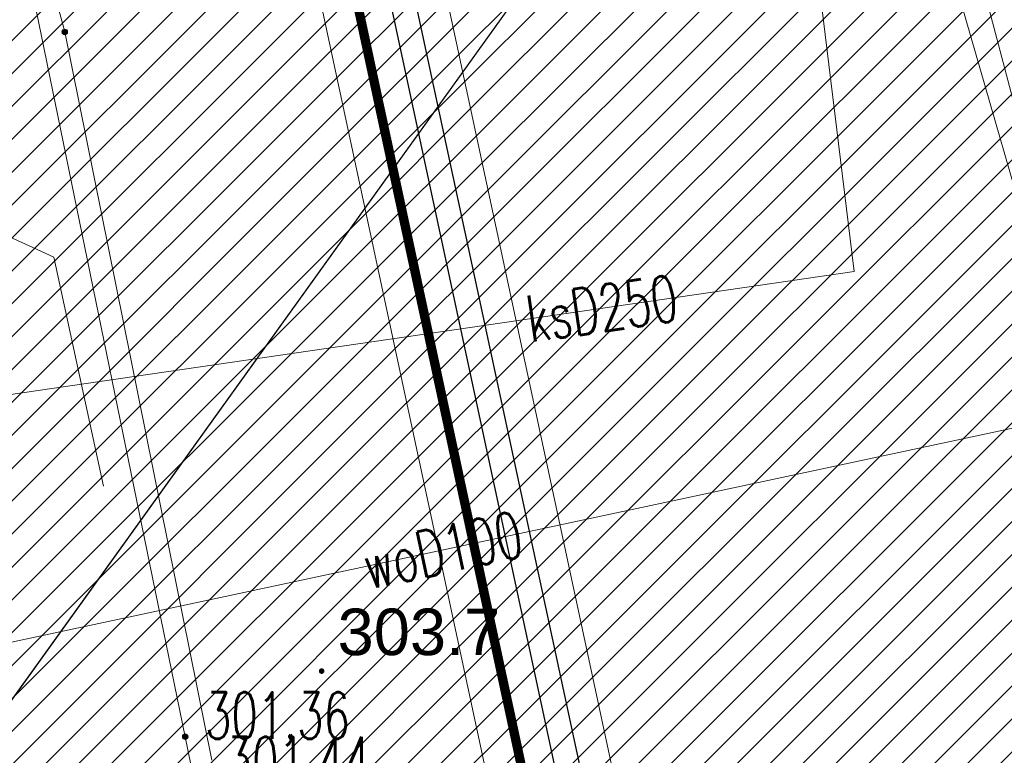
# Model space of a CAD drawing. Header units: metres. Extents: x 6567444 to 13135881, y 5574237 to 11149086.
# Tile 88 of 212: x 6567836 to 6567851, y 5574503 to 5574515. Entities that reach past the tile are written whole.
import ezdxf
from ezdxf.enums import TextEntityAlignment as Align

# ---------------------------------------------------------------- set-up
doc = ezdxf.new("R2010")
doc.units = ezdxf.units.M
doc.linetypes.add('_MDCP$0$L_2_50', pattern=[2.5, 2, -0.5])
doc.linetypes.add('GE.I.6640.1.468.2024_MDCP_dodatkowe pomiary_12.03.2026$0$L_2_50', pattern=[2.5, 2, -0.5])
for name, color, linetype, lineweight in [('_MDCP$0$GES_PrzewodCieplowniczy', 212, 'Continuous', 18), ('_MDCP$0$GES_PrzewodElektroenergetyczny', 1, 'Continuous', 18), ('_MDCP$0$GES_PrzewodElektroenergetyczny_Projektowany', 7, 'Continuous', 18), ('_MDCP$0$GES_Rzedna', 7, 'Continuous', 18), ('_MDCP$0$OTRN', 7, 'Continuous', 13), ('_MDCP$1$GES_PrzewodKanalizacyjny', 36, 'Continuous', 18), ('_MDCP$1$GES_PrzewodWodociagowy', 5, 'Continuous', 18), ('_Tt_DO_LIKWIDACJI', 7, 'Continuous', 20), ('GE.I.6640.1.468.2024_MDCP_dodatkowe pomiary_12.03.2026$0$GES_PrzewodCieplowniczy', 212, 'Continuous', 18), ('GE.I.6640.1.468.2024_MDCP_dodatkowe pomiary_12.03.2026$0$GES_PrzewodElektroenergetyczny', 1, 'Continuous', 18), ('GE.I.6640.1.468.2024_MDCP_dodatkowe pomiary_12.03.2026$0$GES_PrzewodElektroenergetyczny_Projektowany', 7, 'Continuous', 18), ('GE.I.6640.1.468.2024_MDCP_dodatkowe pomiary_12.03.2026$0$GES_PrzewodKanalizacyjny', 36, 'Continuous', 18), ('GE.I.6640.1.468.2024_MDCP_dodatkowe pomiary_12.03.2026$0$GES_PrzewodWodociagowy', 5, 'Continuous', 18), ('GE.I.6640.1.468.2024_MDCP_dodatkowe pomiary_12.03.2026$0$GES_Rzedna', 7, 'Continuous', 18), ('GE.I.6640.1.468.2024_MDCP_dodatkowe pomiary_12.03.2026$0$OTRN', 7, 'Continuous', 13), ('PT-IE-001 PZT - instal. elektr XREFF$0$SEL_do_likwidacji', 1, 'PT-IE-001 PZT - instal. elektr XREFF$0$likwidacja1', 15), ('PT-IE-001 PZT - instal. elektr XREFF$0$SEL_sieci_kable_nN', 1, 'PT-IE-001 PZT - instal. elektr XREFF$0$SEL_eN', 30), ('PT-IE-001 PZT - instal. elektr XREFF$0$SEN_kanalizacja_kablowa', 30, 'PT-IE-001 PZT - instal. elektr XREFF$0$SEN_t', 20)]:
    doc.layers.add(name, color=color, linetype=linetype, lineweight=lineweight)
for name, color, linetype in [('_MDCP$0$OTRN_O', 7, 'Continuous'), ('FORMA - Arch 01 - PZT 1 Strefy', 7, 'Continuous'), ('GE.I.6640.1.468.2024_MDCP_dodatkowe pomiary_12.03.2026$0$OTRN_O', 7, 'Continuous')]:
    doc.layers.add(name, color=color, linetype=linetype)
doc.layers.add('PT-IE-001 PZT - instal. elektr XREFF$0$SEL_sieci_kable_nN_oswietlenie', color=7, linetype='PT-IE-001 PZT - instal. elektr XREFF$0$SEL_eNN', lineweight=30, true_color=0xff7a7a)
doc.styles.add('_MDCP$0$BDOT', font='arial.ttf', dxfattribs={"width": 0.9})
doc.styles.add('_MDCP$0$STANDARD', font='simplex.shx')
doc.styles.add('GE.I.6640.1.468.2024_MDCP_dodatkowe pomiary_12.03.2026$0$BDOT', font='arial.ttf', dxfattribs={"width": 0.9})
doc.styles.add('GE.I.6640.1.468.2024_MDCP_dodatkowe pomiary_12.03.2026$0$STANDARD', font='simplex.shx')
doc.styles.add('PT-IE-001 PZT - instal. elektr XREFF$0$ARIAL', font='ARIALN.TTF', dxfattribs={"width": 0.8})
doc.styles.add('PT-IE-001 PZT - instal. elektr XREFF$0$ROMANS', font='ARIALN.TTF', dxfattribs={"width": 0.8})
doc.styles.add('ROMANS', font='romans.shx', dxfattribs={"width": 0.9})
doc.linetypes.add('likwidacja1', pattern='A,0,-1,["X",ROMANS,S=0.6,R=0,X=-0.1,Y=-0.3],-1', length=2)
doc.linetypes.add('PT-IE-001 PZT - instal. elektr XREFF$0$likwidacja1', pattern='A,0,-1,["X",PT-IE-001 PZT - instal. elektr XREFF$0$ROMANS,S=0.6,R=0,X=-0.1,Y=-0.3],-1', length=2)
doc.linetypes.add('PT-IE-001 PZT - instal. elektr XREFF$0$SEL_eN', pattern='A,5,["eN",PT-IE-001 PZT - instal. elektr XREFF$0$ARIAL,S=1,R=0,X=1.8,Y=0.25],5', length=10)
doc.linetypes.add('PT-IE-001 PZT - instal. elektr XREFF$0$SEL_eNN', pattern='A,5,["eNN",PT-IE-001 PZT - instal. elektr XREFF$0$ARIAL,S=1,R=0,X=1.45,Y=0.25],5', length=10)
doc.linetypes.add('PT-IE-001 PZT - instal. elektr XREFF$0$SEN_t', pattern='A,5,["t",PT-IE-001 PZT - instal. elektr XREFF$0$ARIAL,S=1,R=0,X=2.1,Y=0.25],5', length=10)
pattern_1 = [(45, (0, 0), (-0.265165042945, 0.265165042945), [])]

# ---------------------------------------------------------------- blocks, each defined once
blk = doc.blocks.new('_MDCP$0$other_SUPS01_02')
at = {"linetype": 'Continuous', "lineweight": 13}
blk.add_hatch(color=0, dxfattribs=at).paths.add_polyline_path([(0, -0.091, 1), (0, 0.091, 1)])
at = {"color": 0, "linetype": 'Continuous', "lineweight": 13}
blk.add_circle((0, 0), 0.0906, dxfattribs=at)
blk = doc.blocks.new('_MDCP$0$OTRN')
at = {"layer": '_MDCP$0$OTRN', "color": 0, "const_width": 0.09}
blk.add_lwpolyline([(-0.045, 0, 1), (0.045, 0, 1)], format="xyb", close=True, dxfattribs=at)
at = {"layer": '_MDCP$0$OTRN_O', "color": 0, "style": '_MDCP$0$BDOT'}
blk.add_attdef('RZEDNA', (0.514, 0.515), '', height=1.5, dxfattribs=at)
blk = doc.blocks.new('_MDCP')
at = {"layer": '_MDCP$0$GES_PrzewodCieplowniczy', "color": 212, "linetype": 'Continuous', "lineweight": 18}
for points in [[(6567835.395, 5574577.254), (6567835.56, 5574576.27), (6567841.12, 5574549.13), (6567842.56, 5574542.47), (6567842.66, 5574541.85), (6567842.59, 5574541.6), (6567842.37, 5574541.42), (6567841.76, 5574541.31), (6567832.56, 5574539.84), (6567831.99, 5574539.72), (6567831.81, 5574539.63), (6567831.65, 5574539.49), (6567831.8, 5574538.65), (6567833.77, 5574527.9), (6567835.97, 5574516.03), (6567836.07, 5574515.32), (6567836.27, 5574514.58), (6567838.64, 5574502.84)], [(6567840.21, 5574493.42), (6567838.21, 5574503.22), (6567835.81, 5574514.93), (6567835.68, 5574515.72), (6567835.53, 5574516.45), (6567833.32, 5574528.21), (6567831.32, 5574539.11), (6567831.19, 5574539.86), (6567831.31, 5574540.06), (6567831.53, 5574540.16), (6567832.13, 5574540.28), (6567841.07, 5574541.69), (6567841.7, 5574541.79), (6567841.9, 5574541.97), (6567842.01, 5574542.23), (6567841.92, 5574542.82), (6567840.56, 5574549.05), (6567834.9, 5574576.29), (6567834.74, 5574576.8), (6567834.714, 5574577.126)]]:
    blk.add_lwpolyline(points, dxfattribs=at)
at = {"layer": '_MDCP$0$GES_PrzewodElektroenergetyczny', "color": 1, "linetype": 'Continuous', "lineweight": 18, "flags": 128}
blk.add_lwpolyline([(6567839.429, 5574557.634), (6567843.814, 5574538.959), (6567847.225, 5574531.413), (6567849.054, 5574530.594), (6567849.634, 5574529.929), (6567849.99, 5574528.845), (6567850.111, 5574525.986), (6567849.4, 5574523.295), (6567833.849, 5574501.642), (6567833.428, 5574500.948), (6567842.057, 5574466.646), (6567837.363, 5574465.727), (6567836.904, 5574465.072), (6567825.838, 5574462.038), (6567824.032, 5574462.668), (6567814.032, 5574503.304), (6567812.705, 5574511.261)], dxfattribs=at)
at = {"layer": '_MDCP$0$GES_PrzewodElektroenergetyczny_Projektowany', "color": 1, "linetype": '_MDCP$0$L_2_50', "lineweight": 18, "flags": 128}
blk.add_lwpolyline([(6567969.013, 5574417.508), (6567965.67, 5574416.775), (6567965.136, 5574416.988), (6567963.338, 5574419.374), (6567961.4, 5574428.408), (6567959.839, 5574437.722), (6567955.495, 5574439.686), (6567949.589, 5574443.706), (6567943.221, 5574448.01), (6567937.351, 5574451.781), (6567931.445, 5574455.553), (6567928.35, 5574457.367), (6567924.259, 5574459.573), (6567918.175, 5574462.063), (6567911.487, 5574463.842), (6567904.656, 5574464.624), (6567895.691, 5574465.123), (6567890.711, 5574466.83), (6567887.509, 5574467.826), (6567885.41, 5574469.356), (6567884.058, 5574472.665), (6567883.631, 5574475.084), (6567882.172, 5574482.199), (6567880.002, 5574492.125), (6567879.789, 5574492.837), (6567878.117, 5574495.647), (6567877.606, 5574498.034), (6567873.799, 5574498.12), (6567873.492, 5574498.529), (6567871.962, 5574505.181), (6567869.85, 5574508.829), (6567867.823, 5574510.339), (6567862.143, 5574510.874), (6567852.516, 5574509.777), (6567850.708, 5574516.687), (6567849.134, 5574522.547)], dxfattribs=at)
at = {"layer": '_MDCP$1$GES_PrzewodKanalizacyjny', "color": 36, "linetype": 'Continuous', "lineweight": 18, "flags": 128}
blk.add_lwpolyline([(6567840.756, 5574523.672), (6567847.3, 5574524.51), (6567848.99, 5574510.718), (6567831.709, 5574508.197), (6567820.865, 5574511.185)], dxfattribs=at)
at = {"layer": '_MDCP$1$GES_PrzewodWodociagowy', "color": 5, "linetype": 'Continuous', "lineweight": 18, "flags": 128}
for points in [[(6567852.51, 5574508.806), (6567843.814, 5574538.959)], [(6567852.196, 5574508.332), (6567832.517, 5574504.126)]]:
    blk.add_lwpolyline(points, dxfattribs=at)
at = {"layer": '_MDCP$0$GES_Rzedna', "color": 212, "linetype": 'Continuous', "xscale": 0.5, "yscale": 0.5, "zscale": 0.5}
for p in [(6567836.27, 5574514.58), (6567838.21, 5574503.22)]:
    blk.add_blockref('_MDCP$0$other_SUPS01_02', p, dxfattribs=at)
at = {"layer": '_MDCP$0$OTRN', "color": 14, "xscale": 0.5, "yscale": 0.5, "zscale": 0.5}
blk.add_blockref('_MDCP$0$OTRN', (6567840.408, 5574504.277, 303.672), dxfattribs=at).add_auto_attribs({'RZEDNA': '303.7'})
at = {"layer": '_MDCP$0$GES_Rzedna', "color": 212, "lineweight": 15, "style": '_MDCP$0$STANDARD', "width": 0.66}
for s, p in [('301.36', (6567838.53, 5574503.56)), ('301.44', (6567838.865, 5574502.84))]:
    blk.add_text(s, height=0.75, dxfattribs=at).set_placement(p, align=Align.MIDDLE_LEFT)
at = {"layer": '_MDCP$1$GES_PrzewodKanalizacyjny', "color": 36, "lineweight": 15, "style": '_MDCP$0$STANDARD', "width": 0.66}
blk.add_text('ksD250', height=0.75, rotation=-351.7, dxfattribs=at).set_placement((6567844.923, 5574510.125), align=Align.MIDDLE_CENTER)
at = {"layer": '_MDCP$1$GES_PrzewodWodociagowy', "color": 5, "lineweight": 15, "style": '_MDCP$0$STANDARD', "width": 0.66}
blk.add_text('woD100', height=0.75, rotation=-347.9, dxfattribs=at).set_placement((6567842.356, 5574506.229), align=Align.MIDDLE_CENTER)
blk = doc.blocks.new('GE.I.6640.1.468.2024_MDCP_dodatkowe pomiary_12.03.2026$0$other_SUPS01_02')
at = {"linetype": 'Continuous', "lineweight": 13}
blk.add_hatch(color=0, dxfattribs=at).paths.add_polyline_path([(0, -0.091, 1), (0, 0.091, 1)])
at = {"color": 0, "linetype": 'Continuous', "lineweight": 13}
blk.add_circle((0, 0), 0.0906, dxfattribs=at)
blk = doc.blocks.new('GE.I.6640.1.468.2024_MDCP_dodatkowe pomiary_12.03.2026$0$OTRN')
at = {"layer": 'GE.I.6640.1.468.2024_MDCP_dodatkowe pomiary_12.03.2026$0$OTRN', "color": 0, "const_width": 0.09}
blk.add_lwpolyline([(-0.045, 0, 1), (0.045, 0, 1)], format="xyb", close=True, dxfattribs=at)
at = {"layer": 'GE.I.6640.1.468.2024_MDCP_dodatkowe pomiary_12.03.2026$0$OTRN_O', "color": 0, "style": 'GE.I.6640.1.468.2024_MDCP_dodatkowe pomiary_12.03.2026$0$BDOT'}
blk.add_attdef('RZEDNA', (0.514, 0.515), '', height=1.5, dxfattribs=at)
blk = doc.blocks.new('GE.I.6640.1.468.2024_MDCP_dodatkowe pomiary_12.03.2026')
at = {"layer": 'GE.I.6640.1.468.2024_MDCP_dodatkowe pomiary_12.03.2026$0$GES_PrzewodCieplowniczy', "color": 212, "linetype": 'Continuous', "lineweight": 18}
for points in [[(6567835.395, 5574577.254), (6567835.56, 5574576.27), (6567841.12, 5574549.13), (6567842.56, 5574542.47), (6567842.66, 5574541.85), (6567842.59, 5574541.6), (6567842.37, 5574541.42), (6567841.76, 5574541.31), (6567832.56, 5574539.84), (6567831.99, 5574539.72), (6567831.81, 5574539.63), (6567831.65, 5574539.49), (6567831.8, 5574538.65), (6567833.77, 5574527.9), (6567835.97, 5574516.03), (6567836.07, 5574515.32), (6567836.27, 5574514.58), (6567838.64, 5574502.84)], [(6567840.21, 5574493.42), (6567838.21, 5574503.22), (6567835.81, 5574514.93), (6567835.68, 5574515.72), (6567835.53, 5574516.45), (6567833.32, 5574528.21), (6567831.32, 5574539.11), (6567831.19, 5574539.86), (6567831.31, 5574540.06), (6567831.53, 5574540.16), (6567832.13, 5574540.28), (6567841.07, 5574541.69), (6567841.7, 5574541.79), (6567841.9, 5574541.97), (6567842.01, 5574542.23), (6567841.92, 5574542.82), (6567840.56, 5574549.05), (6567834.9, 5574576.29), (6567834.74, 5574576.8), (6567834.714, 5574577.126)]]:
    blk.add_lwpolyline(points, dxfattribs=at)
at = {"layer": 'GE.I.6640.1.468.2024_MDCP_dodatkowe pomiary_12.03.2026$0$GES_PrzewodElektroenergetyczny', "color": 1, "linetype": 'Continuous', "lineweight": 18, "flags": 128}
blk.add_lwpolyline([(6567839.429, 5574557.634), (6567843.814, 5574538.959), (6567847.225, 5574531.413), (6567849.054, 5574530.594), (6567849.634, 5574529.929), (6567849.99, 5574528.845), (6567850.111, 5574525.986), (6567849.4, 5574523.295), (6567833.849, 5574501.642), (6567833.428, 5574500.948), (6567842.057, 5574466.646), (6567837.363, 5574465.727), (6567836.904, 5574465.072), (6567825.838, 5574462.038), (6567824.032, 5574462.668), (6567814.032, 5574503.304), (6567812.705, 5574511.261)], dxfattribs=at)
at = {"layer": 'GE.I.6640.1.468.2024_MDCP_dodatkowe pomiary_12.03.2026$0$GES_PrzewodElektroenergetyczny_Projektowany', "color": 1, "linetype": 'GE.I.6640.1.468.2024_MDCP_dodatkowe pomiary_12.03.2026$0$L_2_50', "lineweight": 18, "flags": 128}
blk.add_lwpolyline([(6567969.013, 5574417.508), (6567965.67, 5574416.775), (6567965.136, 5574416.988), (6567963.338, 5574419.374), (6567961.4, 5574428.408), (6567959.839, 5574437.722), (6567955.495, 5574439.686), (6567949.589, 5574443.706), (6567943.221, 5574448.01), (6567937.351, 5574451.781), (6567931.445, 5574455.553), (6567928.35, 5574457.367), (6567924.259, 5574459.573), (6567918.175, 5574462.063), (6567911.487, 5574463.842), (6567904.656, 5574464.624), (6567895.691, 5574465.123), (6567890.711, 5574466.83), (6567887.509, 5574467.826), (6567885.41, 5574469.356), (6567884.058, 5574472.665), (6567883.631, 5574475.084), (6567882.172, 5574482.199), (6567880.002, 5574492.125), (6567879.789, 5574492.837), (6567878.117, 5574495.647), (6567877.606, 5574498.034), (6567873.799, 5574498.12), (6567873.492, 5574498.529), (6567871.962, 5574505.181), (6567869.85, 5574508.829), (6567867.823, 5574510.339), (6567862.143, 5574510.874), (6567852.516, 5574509.777), (6567850.708, 5574516.687), (6567849.134, 5574522.547)], dxfattribs=at)
at = {"layer": 'GE.I.6640.1.468.2024_MDCP_dodatkowe pomiary_12.03.2026$0$GES_PrzewodKanalizacyjny', "color": 36, "linetype": 'Continuous', "lineweight": 18, "flags": 128}
blk.add_lwpolyline([(6567840.756, 5574523.672), (6567847.3, 5574524.51), (6567848.99, 5574510.718), (6567831.709, 5574508.197), (6567820.865, 5574511.185)], dxfattribs=at)
at = {"layer": 'GE.I.6640.1.468.2024_MDCP_dodatkowe pomiary_12.03.2026$0$GES_PrzewodWodociagowy', "color": 5, "linetype": 'Continuous', "lineweight": 18, "flags": 128}
for points in [[(6567852.51, 5574508.806), (6567843.814, 5574538.959)], [(6567852.196, 5574508.332), (6567832.517, 5574504.126)]]:
    blk.add_lwpolyline(points, dxfattribs=at)
at = {"layer": 'GE.I.6640.1.468.2024_MDCP_dodatkowe pomiary_12.03.2026$0$GES_Rzedna', "color": 212, "linetype": 'Continuous', "xscale": 0.5, "yscale": 0.5, "zscale": 0.5}
for p in [(6567836.27, 5574514.58), (6567838.21, 5574503.22)]:
    blk.add_blockref('GE.I.6640.1.468.2024_MDCP_dodatkowe pomiary_12.03.2026$0$other_SUPS01_02', p, dxfattribs=at)
at = {"layer": 'GE.I.6640.1.468.2024_MDCP_dodatkowe pomiary_12.03.2026$0$OTRN', "color": 14, "xscale": 0.5, "yscale": 0.5, "zscale": 0.5}
blk.add_blockref('GE.I.6640.1.468.2024_MDCP_dodatkowe pomiary_12.03.2026$0$OTRN', (6567840.408, 5574504.277, 303.672), dxfattribs=at).add_auto_attribs({'RZEDNA': '303.7'})
at = {"layer": 'GE.I.6640.1.468.2024_MDCP_dodatkowe pomiary_12.03.2026$0$GES_PrzewodKanalizacyjny', "color": 36, "lineweight": 15, "style": 'GE.I.6640.1.468.2024_MDCP_dodatkowe pomiary_12.03.2026$0$STANDARD', "width": 0.66}
blk.add_text('ksD250', height=0.75, rotation=-351.7, dxfattribs=at).set_placement((6567844.923, 5574510.125), align=Align.MIDDLE_CENTER)
at = {"layer": 'GE.I.6640.1.468.2024_MDCP_dodatkowe pomiary_12.03.2026$0$GES_PrzewodWodociagowy', "color": 5, "lineweight": 15, "style": 'GE.I.6640.1.468.2024_MDCP_dodatkowe pomiary_12.03.2026$0$STANDARD', "width": 0.66}
blk.add_text('woD100', height=0.75, rotation=-347.9, dxfattribs=at).set_placement((6567842.356, 5574506.229), align=Align.MIDDLE_CENTER)
at = {"layer": 'GE.I.6640.1.468.2024_MDCP_dodatkowe pomiary_12.03.2026$0$GES_Rzedna', "color": 212, "lineweight": 15, "style": 'GE.I.6640.1.468.2024_MDCP_dodatkowe pomiary_12.03.2026$0$STANDARD', "width": 0.66}
for s, p in [('301.36', (6567838.53, 5574503.56)), ('301.44', (6567838.865, 5574502.84))]:
    blk.add_text(s, height=0.75, dxfattribs=at).set_placement(p, align=Align.MIDDLE_LEFT)
blk = doc.blocks.new('PT-IE-001 PZT - instal. elektr XREFF')
at = {"layer": 'PT-IE-001 PZT - instal. elektr XREFF$0$SEL_do_likwidacji'}
blk.add_lwpolyline([(6567841.151, 5574550.302), (6567843.814, 5574538.959), (6567847.225, 5574531.413), (6567849.075, 5574530.57), (6567849.655, 5574529.864), (6567849.99, 5574528.845), (6567850.111, 5574525.986), (6567849.379, 5574523.265), (6567833.831, 5574501.613)], dxfattribs=at)
at = {"layer": 'PT-IE-001 PZT - instal. elektr XREFF$0$SEL_sieci_kable_nN', "ltscale": 0.5}
blk.add_lwpolyline([(6567845.501, 5574476.669), (6567849.969, 5574477.63), (6567837.277, 5574536.687), (6567837.573, 5574537.121), (6567847.512, 5574539.262), (6567847.793, 5574539.731), (6567846.761, 5574544.533), (6567846.944, 5574544.716), (6567847.709, 5574544.88)], dxfattribs=at)
at = {"layer": 'PT-IE-001 PZT - instal. elektr XREFF$0$SEL_sieci_kable_nN_oswietlenie', "ltscale": 0.8}
blk.add_lwpolyline([(6567894.56, 5574480.357), (6567894.56, 5574480.357), (6567883.047, 5574477.935), (6567882.979, 5574471.641), (6567852.785, 5574465.28), (6567852.079, 5574465.916), (6567836.897, 5574536.557), (6567837.577, 5574537.642), (6567847.042, 5574539.675), (6567847.398, 5574540.343), (6567846.492, 5574544.512), (6567846.812, 5574544.873), (6567847.671, 5574545.057)], dxfattribs=at)
at = {"layer": 'PT-IE-001 PZT - instal. elektr XREFF$0$SEN_kanalizacja_kablowa', "ltscale": 0.8, "const_width": 0.15}
blk.add_lwpolyline([(6567846.654, 5574488.658), (6567836.217, 5574537.221)], dxfattribs=at)

msp = doc.modelspace()

# ---------------------------------------------------------------- block references
at = {"layer": 'Defpoints'}
msp.add_blockref('GE.I.6640.1.468.2024_MDCP_dodatkowe pomiary_12.03.2026', (0, 0), dxfattribs=at)

# ---------------------------------------------------------------- next in the draw order: block references
msp.add_blockref('_MDCP', (0, 0))

# ---------------------------------------------------------------- next in the draw order: linework, layer by layer
at = {"layer": '_Tt_DO_LIKWIDACJI', "linetype": 'likwidacja1', "lineweight": 20}
for points in [[(6567837.542, 5574537.313), (6567843.814, 5574538.959), (6567852.51, 5574508.806)], [(6567840.756, 5574523.672), (6567847.3, 5574524.51), (6567848.99, 5574510.718), (6567831.709, 5574508.197)], [(6567832.517, 5574504.126), (6567852.196, 5574508.332), (6567852.676, 5574508.318), (6567853.336, 5574508.458), (6567881.57, 5574513.41)], [(6567836.893, 5574507.258), (6567836.093, 5574510.948), (6567833.713, 5574512.038)]]:
    msp.add_lwpolyline(points, dxfattribs=at)

# ---------------------------------------------------------------- next in the draw order: block references
msp.add_blockref('PT-IE-001 PZT - instal. elektr XREFF', (0, 0))

# ---------------------------------------------------------------- next in the draw order: hatches: boundary and pattern name
at = {"layer": 'FORMA - Arch 01 - PZT 1 Strefy', "linetype": 'Continuous', "lineweight": 0, "true_color": 0x577933}
h = msp.add_hatch(dxfattribs=at)
h.set_pattern_fill('ANSI31', color=77, scale=3, style=0)
h.set_pattern_definition(pattern_1)
h.paths.add_polyline_path([(6567829, 5574517.24), (6567842.398, 5574471.118), (6567844.165, 5574471.632), (6567846.931, 5574462.111), (6567846.967, 5574484.472), (6567835.736, 5574536.73), (6567846.642, 5574539.074), (6567844.864, 5574547.35), (6567918.571, 5574563.191), (6567935.605, 5574483.933), (6567930.975, 5574476.768), (6567931.227, 5574475.595), (6567933.57, 5574476.098, 0.216609), (6567938.884, 5574480.085), (6567921.55, 5574567.86), (6567849.267, 5574550.953), (6567830.11, 5574546.47)])
at = {"layer": 'FORMA - Arch 01 - PZT 1 Strefy', "linetype": 'Continuous', "lineweight": 0, "true_color": 0x606060}
h = msp.add_hatch(dxfattribs=at)
h.set_pattern_fill('ANSI31', color=251, scale=3, style=0)
h.set_pattern_definition(pattern_1)
h.paths.add_polyline_path([(6567846.973, 5574484.443), (6567846.931, 5574462.111), (6567848.531, 5574462.109), (6567848.555, 5574477.084), (6567851.261, 5574464.492), (6567853.217, 5574464.912), (6567838.111, 5574535.195), (6567849.018, 5574537.539), (6567847.239, 5574545.815), (6567909.194, 5574559.13), (6567910.929, 5574559.503), (6567916.794, 5574560.763), (6567918.527, 5574552.697), (6567922.645, 5574533.535), (6567924.844, 5574534.007), (6567920.284, 5574555.223), (6567918.571, 5574563.191), (6567844.864, 5574547.35), (6567846.642, 5574539.074), (6567835.736, 5574536.73)])
at = {"layer": 'FORMA - Arch 01 - PZT 1 Strefy', "linetype": 'Continuous', "lineweight": 0, "ltscale": 5, "true_color": 0xf0e6d9}
h = msp.add_hatch(dxfattribs=at)
h.set_pattern_fill('ANSI31', color=254, scale=3, style=0)
h.set_pattern_definition(pattern_1)
h.paths.add_polyline_path([(6567838.111, 5574535.195), (6567853.217, 5574464.912), (6567877.761, 5574470.187), (6567866.729, 5574521.517), (6567916.781, 5574532.275), (6567914.712, 5574541.905), (6567920.576, 5574543.165), (6567916.794, 5574560.763), (6567847.239, 5574545.815), (6567849.018, 5574537.539)])

# ---------------------------------------------------------------- next in the draw order: linework, layer by layer
at = {"layer": 'FORMA - Arch 01 - PZT 1 Strefy', "color": 9, "linetype": 'Continuous', "lineweight": 13}
for p, q in [((6567835.736, 5574536.73), (6567846.973, 5574484.443)), ((6567853.217, 5574464.912), (6567838.111, 5574535.195))]:
    msp.add_line(p, q, dxfattribs=at)
at = {"layer": 'FORMA - Arch 01 - PZT 1 Strefy', "color": 71, "linetype": 'Continuous', "lineweight": 13, "true_color": 0xaff266}
msp.add_line((6567846.967, 5574484.472), (6567835.736, 5574536.73), dxfattribs=at)
at = {"layer": 'FORMA - Arch 01 - PZT 1 Strefy', "color": 254, "linetype": 'Continuous', "lineweight": 0, "true_color": 0xe3cfb5}
msp.add_line((6567838.111, 5574535.195), (6567853.217, 5574464.912), dxfattribs=at)

doc.saveas('drawing.dxf')
